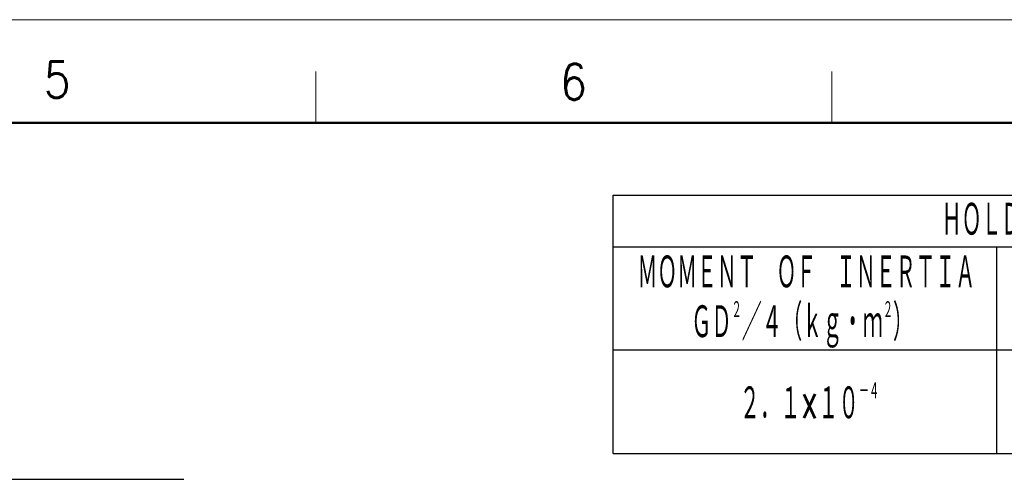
# Model space of a CAD drawing. Header units: millimetres. Extents: x 0 to 1076, y 0 to 742.
# Tile 123 of 124: x 578 to 817, y 630 to 742. Entities that reach past the tile are written whole.
import ezdxf

# ---------------------------------------------------------------- set-up
doc = ezdxf.new("R2010")
doc.units = ezdxf.units.MM
doc.header["$LTSCALE"] = 0.454724
doc.layers.add('NoLayerName_001', color=7, linetype='Continuous')
doc.styles.get("Standard").update_dxf_attribs({"font": 'txt', "bigfont": 'extfont2'})
doc.dimstyles.get("Standard").update_dxf_attribs({"dimtxt": 2.5, "dimasz": 2.5, "dimexe": 1, "dimexo": 1, "dimtad": 1, "dimdec": 3, "dimzin": 0, "dimdsep": 46, "dimtxsty": 'Standard', "dimcen": 2.5, "dimadec": 3, "dimazin": 0, "dimtfac": 0.75, "dimtdec": 3, "dimtmove": 0, "dimatfit": 3, "dimfxl": 1, "dimarcsym": 0})

msp = doc.modelspace()

# ---------------------------------------------------------------- linework, layer by layer
at = {"layer": 'NoLayerName_001', "color": 7, "linetype": 'Continuous', "lineweight": 13}
msp.add_line((0, 742.5), (1050, 742.5), dxfattribs=at)
at = {"layer": 'NoLayerName_001', "color": 2, "linetype": 'Continuous', "lineweight": 13}
for p, q in [((650, 717.5), (650, 730)), ((775, 730), (775, 717.5))]:
    msp.add_line(p, q, dxfattribs=at)
at = {"layer": 'NoLayerName_001', "color": 7, "linetype": 'Continuous', "lineweight": 50}
msp.add_line((62.5, 717.5), (1025, 717.5), dxfattribs=at)
at = {"layer": 'NoLayerName_001', "color": 7, "linetype": 'Continuous', "lineweight": 25}
for p, q in [((722, 700), (1000, 700)), ((722, 637.5), (722, 700)), ((722, 687.5), (1000, 687.5)), ((815, 637.5), (815, 687.5)), ((1000, 662.5), (722, 662.5)), ((722, 637.5), (1000, 637.5))]:
    msp.add_line(p, q, dxfattribs=at)

# ---------------------------------------------------------------- texts
at = {"layer": 'NoLayerName_001', "color": 2, "lineweight": 13, "char_height": 8.75, "attachment_point": 7}
for s, insert in [('\\A1;\\W0.8600;5', (584.1402, 723.6268)), ('\\A1;\\W0.8600;6', (709.2033, 723.0783))]:
    msp.add_mtext(s, dxfattribs=dict(at, insert=insert))
at = {"layer": 'NoLayerName_001', "color": 7, "lineweight": 13, "char_height": 8.75, "attachment_point": 5}
for s, insert in [('\\A1;\\W0.5000;ＨＯＬＤＩＮＧ\u3000ＢＲＡＫＥ\u3000ＳＰＥＣＩＦＩＣＡＴＩＯＮＳ', (869, 694)), ('\\A1;\\W0.5000;ＭＯＭＥＮＴ\u3000ＯＦ\u3000ＩＮＥＲＴＩＡ', (768.8125, 681.25)), ('\\A1;\\W0.5077;ＧＤ{\\A1;\\H0.50x;\\S２^ ;}／４（ｋｇ・ｍ{\\A1;\\H0.50x;\\S２^ ;}）', (767.8125, 668.75)), ('\\A1;\\W0.5122;２．１×１０{\\A1;\\H0.50x;\\S－４^ ;}', (769.5625, 650))]:
    msp.add_mtext(s, dxfattribs=dict(at, insert=insert))

# ---------------------------------------------------------------- leaders
at = {"layer": 'NoLayerName_001', "color": 3, "linetype": 'Continuous', "lineweight": 13}
msp.add_leader([(487.5, 631.25), (617.9987, 631.25)], dimstyle='Standard', override={"dimasz": 3.75, "dimldrblk": 'OPEN30'}, dxfattribs=at)

doc.saveas('drawing.dxf')
